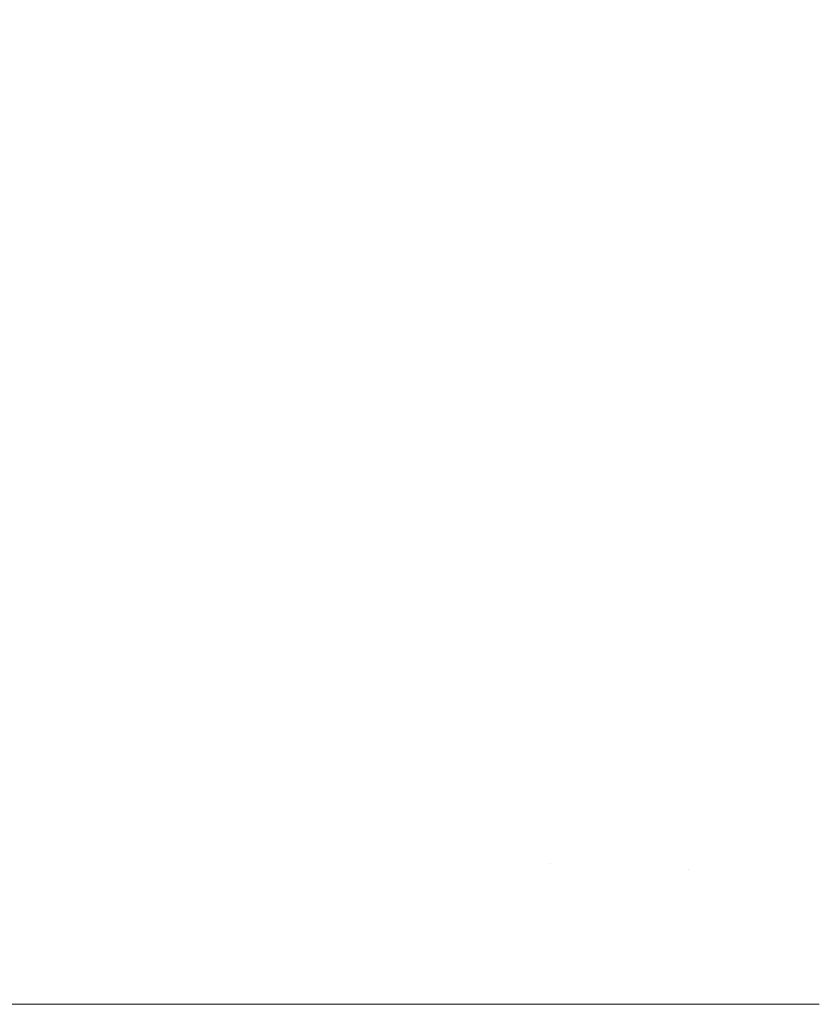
# Model space of a CAD drawing. Header units: centimetres. Extents: x -26 to 27.3, y 37.2 to 39.
# Tile 50 of 256: x -25.9422 to -25.9246, y 38.9001 to 38.9218. Entities that reach past the tile are written whole.
import ezdxf

# ---------------------------------------------------------------- set-up
doc = ezdxf.new("R2010")
doc.units = ezdxf.units.CM
doc.header["$LTSCALE"] = 2.54
doc.layers.add('Lucido design-1', color=7, linetype='Continuous')

# ---------------------------------------------------------------- blocks, each defined once
blk = doc.blocks.new('Gruppo-6-1')
at = {"color": 7, "linetype": 'Continuous', "lineweight": 9}
for points, invisible_edges in [([(-25.93861, 38.921247, -349.324944), (-25.937613, 38.924667, -349.324944), (-25.939856, 38.925375, -349.328425), (-25.940882, 38.921856, -349.328425)], 15), ([(-25.93861, 38.921247, -373.291708), (-25.937613, 38.924667, -373.291708), (-25.939856, 38.925375, -373.295188), (-25.940882, 38.921856, -373.295188)], 15), ([(-25.940572, 38.921773, -350.037403), (-25.93955, 38.925278, -350.037403), (-25.937346, 38.924583, -350.040783), (-25.93834, 38.921174, -350.040783)], 15), ([(-25.940572, 38.921773, -374.004166), (-25.93955, 38.925278, -374.004166), (-25.937346, 38.924583, -374.007546), (-25.93834, 38.921174, -374.007546)], 15), ([(-25.927281, 38.921409, -349.31207), (-25.926287, 38.924336, -349.31207), (-25.929026, 38.925332, -349.31512), (-25.93006, 38.922286, -349.31512)], 15), ([(-25.927281, 38.921409, -373.278833), (-25.926287, 38.924336, -373.278833), (-25.929026, 38.925332, -373.281883), (-25.93006, 38.922286, -373.281883)], 15), ([(-25.929984, 38.922262, -350.0503), (-25.928951, 38.925305, -350.0503), (-25.926302, 38.924341, -350.053248), (-25.927295, 38.921414, -350.053248)], 15), ([(-25.929984, 38.922262, -374.017063), (-25.928951, 38.925305, -374.017063), (-25.926302, 38.924341, -374.020011), (-25.927295, 38.921414, -374.020011)], 15), ([(-25.936196, 38.9206, -349.321563), (-25.93523, 38.923916, -349.321563), (-25.937613, 38.924667, -349.324944), (-25.93861, 38.921247, -349.324944)], 15), ([(-25.936196, 38.9206, -373.288326), (-25.93523, 38.923916, -373.288326), (-25.937613, 38.924667, -373.291708), (-25.93861, 38.921247, -373.291708)], 15), ([(-25.93834, 38.921174, -350.040783), (-25.937346, 38.924583, -350.040783), (-25.935014, 38.923848, -350.044062), (-25.935978, 38.920542, -350.044062)], 15), ([(-25.93834, 38.921174, -374.007546), (-25.937346, 38.924583, -374.007546), (-25.935014, 38.923848, -374.010825), (-25.935978, 38.920542, -374.010825)], 15), ([(-25.927295, 38.921414, -350.053248), (-25.926302, 38.924341, -350.053248), (-25.923544, 38.923337, -350.056075), (-25.924496, 38.920532, -350.056075)], 15), ([(-25.927295, 38.921414, -374.020011), (-25.926302, 38.924341, -374.020011), (-25.923544, 38.923337, -374.022839), (-25.924496, 38.920532, -374.022839)], 15), ([(-25.924378, 38.920494, -349.309144), (-25.923428, 38.923295, -349.309144), (-25.926287, 38.924336, -349.31207), (-25.927281, 38.921409, -349.31207)], 15), ([(-25.924378, 38.920494, -373.275907), (-25.923428, 38.923295, -373.275907), (-25.926287, 38.924336, -373.278833), (-25.927281, 38.921409, -373.278833)], 15), ([(-25.933645, 38.919916, -349.318286), (-25.932711, 38.923122, -349.318286), (-25.93523, 38.923916, -349.321563), (-25.936196, 38.9206, -349.321563)], 15), ([(-25.933645, 38.919916, -373.285049), (-25.932711, 38.923122, -373.285049), (-25.93523, 38.923916, -373.288326), (-25.936196, 38.9206, -373.288326)], 15), ([(-25.935978, 38.920542, -350.044062), (-25.935014, 38.923848, -350.044062), (-25.932559, 38.923074, -350.047236), (-25.933491, 38.919875, -350.047236)], 15), ([(-25.935978, 38.920542, -374.010825), (-25.935014, 38.923848, -374.010825), (-25.932559, 38.923074, -374.013999), (-25.933491, 38.919875, -374.013999)], 15), ([(-25.93096, 38.919197, -349.31512), (-25.93006, 38.922286, -349.31512), (-25.932711, 38.923122, -349.318286), (-25.933645, 38.919916, -349.318286)], 15), ([(-25.93096, 38.919197, -373.281883), (-25.93006, 38.922286, -373.281883), (-25.932711, 38.923122, -373.285049), (-25.933645, 38.919916, -373.285049)], 15), ([(-25.933491, 38.919875, -350.047236), (-25.932559, 38.923074, -350.047236), (-25.929984, 38.922262, -350.0503), (-25.930884, 38.919177, -350.0503)], 15), ([(-25.933491, 38.919875, -374.013999), (-25.932559, 38.923074, -374.013999), (-25.929984, 38.922262, -374.017063), (-25.930884, 38.919177, -374.017063)], 15), ([(-25.941753, 38.918295, -349.328425), (-25.940882, 38.921856, -349.328425), (-25.943009, 38.922425, -349.331997), (-25.943903, 38.918772, -349.331997)], 15), ([(-25.941753, 38.918295, -373.295188), (-25.940882, 38.921856, -373.295188), (-25.943009, 38.922425, -373.29876), (-25.943903, 38.918772, -373.29876)], 15), ([(-25.943561, 38.918696, -350.033928), (-25.94267, 38.922335, -350.033928), (-25.940572, 38.921773, -350.037403), (-25.94144, 38.918226, -350.037403)], 15), ([(-25.943561, 38.918696, -374.000691), (-25.94267, 38.922335, -374.000691), (-25.940572, 38.921773, -374.004166), (-25.94144, 38.918226, -374.004166)], 15), ([(-25.928145, 38.918443, -349.31207), (-25.927281, 38.921409, -349.31207), (-25.93006, 38.922286, -349.31512), (-25.93096, 38.919197, -349.31512)], 15), ([(-25.928145, 38.918443, -373.278833), (-25.927281, 38.921409, -373.278833), (-25.93006, 38.922286, -373.281883), (-25.93096, 38.919197, -373.281883)], 15), ([(-25.930884, 38.919177, -350.0503), (-25.929984, 38.922262, -350.0503), (-25.927295, 38.921414, -350.053248), (-25.92816, 38.918447, -350.053248)], 15), ([(-25.930884, 38.919177, -374.017063), (-25.929984, 38.922262, -374.017063), (-25.927295, 38.921414, -374.020011), (-25.92816, 38.918447, -374.020011)], 15), ([(-25.939457, 38.917786, -349.324944), (-25.93861, 38.921247, -349.324944), (-25.940882, 38.921856, -349.328425), (-25.941753, 38.918295, -349.328425)], 15), ([(-25.939457, 38.917786, -373.291708), (-25.93861, 38.921247, -373.291708), (-25.940882, 38.921856, -373.295188), (-25.941753, 38.918295, -373.295188)], 15), ([(-25.94144, 38.918226, -350.037403), (-25.940572, 38.921773, -350.037403), (-25.93834, 38.921174, -350.040783), (-25.939184, 38.917726, -350.040783)], 15), ([(-25.94144, 38.918226, -374.004166), (-25.940572, 38.921773, -374.004166), (-25.93834, 38.921174, -374.007546), (-25.939184, 38.917726, -374.007546)], 15), ([(-25.92816, 38.918447, -350.053248), (-25.927295, 38.921414, -350.053248), (-25.924496, 38.920532, -350.056075), (-25.925325, 38.917687, -350.056075)], 15), ([(-25.92816, 38.918447, -374.020011), (-25.927295, 38.921414, -374.020011), (-25.924496, 38.920532, -374.022839), (-25.925325, 38.917687, -374.022839)], 15), ([(-25.925206, 38.917655, -349.309144), (-25.924378, 38.920494, -349.309144), (-25.927281, 38.921409, -349.31207), (-25.928145, 38.918443, -349.31207)], 15), ([(-25.925206, 38.917655, -373.275907), (-25.924378, 38.920494, -373.275907), (-25.927281, 38.921409, -373.278833), (-25.928145, 38.918443, -373.278833)], 15), ([(-25.937017, 38.917245, -349.321563), (-25.936196, 38.9206, -349.321563), (-25.93861, 38.921247, -349.324944), (-25.939457, 38.917786, -349.324944)], 15), ([(-25.937017, 38.917245, -373.288326), (-25.936196, 38.9206, -373.288326), (-25.93861, 38.921247, -373.291708), (-25.939457, 38.917786, -373.291708)], 15), ([(-25.939184, 38.917726, -350.040783), (-25.93834, 38.921174, -350.040783), (-25.935978, 38.920542, -350.044062), (-25.936797, 38.917196, -350.044062)], 15), ([(-25.939184, 38.917726, -374.007546), (-25.93834, 38.921174, -374.007546), (-25.935978, 38.920542, -374.010825), (-25.936797, 38.917196, -374.010825)], 15), ([(-25.934439, 38.916674, -349.318286), (-25.933645, 38.919916, -349.318286), (-25.936196, 38.9206, -349.321563), (-25.937017, 38.917245, -349.321563)], 15), ([(-25.934439, 38.916674, -373.285049), (-25.933645, 38.919916, -373.285049), (-25.936196, 38.9206, -373.288326), (-25.937017, 38.917245, -373.288326)], 15), ([(-25.936797, 38.917196, -350.044062), (-25.935978, 38.920542, -350.044062), (-25.933491, 38.919875, -350.047236), (-25.934283, 38.916639, -350.047236)], 15), ([(-25.936797, 38.917196, -374.010825), (-25.935978, 38.920542, -374.010825), (-25.933491, 38.919875, -374.013999), (-25.934283, 38.916639, -374.013999)], 15), ([(-25.925325, 38.917687, -350.056075), (-25.924496, 38.920532, -350.056075), (-25.921593, 38.919616, -350.058779), (-25.922385, 38.916899, -350.058779)], 15), ([(-25.925325, 38.917687, -374.022839), (-25.924496, 38.920532, -374.022839), (-25.921593, 38.919616, -374.025542), (-25.922385, 38.916899, -374.025542)], 15), ([(-25.922146, 38.916835, -349.306345), (-25.921358, 38.919542, -349.306345), (-25.924378, 38.920494, -349.309144), (-25.925206, 38.917655, -349.309144)], 15), ([(-25.922146, 38.916835, -373.273108), (-25.921358, 38.919542, -373.273108), (-25.924378, 38.920494, -373.275907), (-25.925206, 38.917655, -373.275907)], 15), ([(-25.931725, 38.916072, -349.31512), (-25.93096, 38.919197, -349.31512), (-25.933645, 38.919916, -349.318286), (-25.934439, 38.916674, -349.318286)], 15), ([(-25.931725, 38.916072, -373.281883), (-25.93096, 38.919197, -373.281883), (-25.933645, 38.919916, -373.285049), (-25.934439, 38.916674, -373.285049)], 15), ([(-25.934283, 38.916639, -350.047236), (-25.933491, 38.919875, -350.047236), (-25.930884, 38.919177, -350.0503), (-25.931648, 38.916055, -350.0503)], 15), ([(-25.934283, 38.916639, -374.013999), (-25.933491, 38.919875, -374.013999), (-25.930884, 38.919177, -374.017063), (-25.931648, 38.916055, -374.017063)], 15), ([(-25.92888, 38.915441, -349.31207), (-25.928145, 38.918443, -349.31207), (-25.93096, 38.919197, -349.31512), (-25.931725, 38.916072, -349.31512)], 15), ([(-25.92888, 38.915441, -373.278833), (-25.928145, 38.918443, -373.278833), (-25.93096, 38.919197, -373.281883), (-25.931725, 38.916072, -373.281883)], 15), ([(-25.931648, 38.916055, -350.0503), (-25.930884, 38.919177, -350.0503), (-25.92816, 38.918447, -350.053248), (-25.928895, 38.915445, -350.053248)], 15), ([(-25.931648, 38.916055, -374.017063), (-25.930884, 38.919177, -374.017063), (-25.92816, 38.918447, -374.020011), (-25.928895, 38.915445, -374.020011)], 15), ([(-25.942468, 38.9147, -349.328425), (-25.941753, 38.918295, -349.328425), (-25.943903, 38.918772, -349.331997), (-25.944636, 38.915083, -349.331997)], 15), ([(-25.942468, 38.9147, -373.295188), (-25.941753, 38.918295, -373.295188), (-25.943903, 38.918772, -373.29876), (-25.944636, 38.915083, -373.29876)], 15), ([(-25.944291, 38.915022, -350.033928), (-25.943561, 38.918696, -350.033928), (-25.94144, 38.918226, -350.037403), (-25.942152, 38.914645, -350.037403)], 15), ([(-25.944291, 38.915022, -374.000691), (-25.943561, 38.918696, -374.000691), (-25.94144, 38.918226, -374.004166), (-25.942152, 38.914645, -374.004166)], 15), ([(-25.940152, 38.914292, -349.324944), (-25.939457, 38.917786, -349.324944), (-25.941753, 38.918295, -349.328425), (-25.942468, 38.9147, -349.328425)], 15), ([(-25.940152, 38.914292, -373.291708), (-25.939457, 38.917786, -373.291708), (-25.941753, 38.918295, -373.295188), (-25.942468, 38.9147, -373.295188)], 15), ([(-25.928895, 38.915445, -350.053248), (-25.92816, 38.918447, -350.053248), (-25.925325, 38.917687, -350.056075), (-25.926029, 38.914809, -350.056075)], 15), ([(-25.928895, 38.915445, -374.020011), (-25.92816, 38.918447, -374.020011), (-25.925325, 38.917687, -374.022839), (-25.926029, 38.914809, -374.022839)], 15), ([(-25.925909, 38.914783, -349.309144), (-25.925206, 38.917655, -349.309144), (-25.928145, 38.918443, -349.31207), (-25.92888, 38.915441, -349.31207)], 15), ([(-25.925909, 38.914783, -373.275907), (-25.925206, 38.917655, -373.275907), (-25.928145, 38.918443, -373.278833), (-25.92888, 38.915441, -373.278833)], 15), ([(-25.942152, 38.914645, -350.037403), (-25.94144, 38.918226, -350.037403), (-25.939184, 38.917726, -350.040783), (-25.939876, 38.914243, -350.040783)], 15), ([(-25.942152, 38.914645, -374.004166), (-25.94144, 38.918226, -374.004166), (-25.939184, 38.917726, -374.007546), (-25.939876, 38.914243, -374.007546)], 15), ([(-25.937691, 38.913858, -349.321563), (-25.937017, 38.917245, -349.321563), (-25.939457, 38.917786, -349.324944), (-25.940152, 38.914292, -349.324944)], 15), ([(-25.937691, 38.913858, -373.288326), (-25.937017, 38.917245, -373.288326), (-25.939457, 38.917786, -373.291708), (-25.940152, 38.914292, -373.291708)], 15), ([(-25.939876, 38.914243, -350.040783), (-25.939184, 38.917726, -350.040783), (-25.936797, 38.917196, -350.044062), (-25.937469, 38.913819, -350.044062)], 15), ([(-25.939876, 38.914243, -374.007546), (-25.939184, 38.917726, -374.007546), (-25.936797, 38.917196, -374.010825), (-25.937469, 38.913819, -374.010825)], 15), ([(-25.926029, 38.914809, -350.056075), (-25.925325, 38.917687, -350.056075), (-25.922385, 38.916899, -350.058779), (-25.923057, 38.91415, -350.058779)], 15), ([(-25.926029, 38.914809, -374.022839), (-25.925325, 38.917687, -374.022839), (-25.922385, 38.916899, -374.025542), (-25.923057, 38.91415, -374.025542)], 15), ([(-25.922816, 38.914097, -349.306345), (-25.922146, 38.916835, -349.306345), (-25.925206, 38.917655, -349.309144), (-25.925909, 38.914783, -349.309144)], 15), ([(-25.922816, 38.914097, -373.273108), (-25.922146, 38.916835, -373.273108), (-25.925206, 38.917655, -373.275907), (-25.925909, 38.914783, -373.275907)], 15), ([(-25.93509, 38.913399, -349.318286), (-25.934439, 38.916674, -349.318286), (-25.937017, 38.917245, -349.321563), (-25.937691, 38.913858, -349.321563)], 15), ([(-25.93509, 38.913399, -373.285049), (-25.934439, 38.916674, -373.285049), (-25.937017, 38.917245, -373.288326), (-25.937691, 38.913858, -373.288326)], 15), ([(-25.937469, 38.913819, -350.044062), (-25.936797, 38.917196, -350.044062), (-25.934283, 38.916639, -350.047236), (-25.934933, 38.913372, -350.047236)], 15), ([(-25.937469, 38.913819, -374.010825), (-25.936797, 38.917196, -374.010825), (-25.934283, 38.916639, -374.013999), (-25.934933, 38.913372, -374.013999)], 15), ([(-25.932352, 38.912917, -349.31512), (-25.931725, 38.916072, -349.31512), (-25.934439, 38.916674, -349.318286), (-25.93509, 38.913399, -349.318286)], 15), ([(-25.932352, 38.912917, -373.281883), (-25.931725, 38.916072, -373.281883), (-25.934439, 38.916674, -373.285049), (-25.93509, 38.913399, -373.285049)], 15), ([(-25.934933, 38.913372, -350.047236), (-25.934283, 38.916639, -350.047236), (-25.931648, 38.916055, -350.0503), (-25.932274, 38.912903, -350.0503)], 15), ([(-25.934933, 38.913372, -374.013999), (-25.934283, 38.916639, -374.013999), (-25.931648, 38.916055, -374.017063), (-25.932274, 38.912903, -374.017063)], 15), ([(-25.929483, 38.912411, -349.31207), (-25.92888, 38.915441, -349.31207), (-25.931725, 38.916072, -349.31512), (-25.932352, 38.912917, -349.31512)], 15), ([(-25.929483, 38.912411, -373.278833), (-25.92888, 38.915441, -373.278833), (-25.931725, 38.916072, -373.281883), (-25.932352, 38.912917, -373.281883)], 15), ([(-25.932274, 38.912903, -350.0503), (-25.931648, 38.916055, -350.0503), (-25.928895, 38.915445, -350.053248), (-25.929498, 38.912413, -350.053248)], 15), ([(-25.932274, 38.912903, -374.017063), (-25.931648, 38.916055, -374.017063), (-25.928895, 38.915445, -374.020011), (-25.929498, 38.912413, -374.020011)], 15), ([(-25.929498, 38.912413, -350.053248), (-25.928895, 38.915445, -350.053248), (-25.926029, 38.914809, -350.056075), (-25.926607, 38.911904, -350.056075)], 15), ([(-25.929498, 38.912413, -374.020011), (-25.928895, 38.915445, -374.020011), (-25.926029, 38.914809, -374.022839), (-25.926607, 38.911904, -374.022839)], 15), ([(-25.926486, 38.911882, -349.309144), (-25.925909, 38.914783, -349.309144), (-25.92888, 38.915441, -349.31207), (-25.929483, 38.912411, -349.31207)], 15), ([(-25.926486, 38.911882, -373.275907), (-25.925909, 38.914783, -373.275907), (-25.92888, 38.915441, -373.278833), (-25.929483, 38.912411, -373.278833)], 15), ([(-25.944861, 38.911319, -374.000691), (-25.944291, 38.915022, -374.000691), (-25.942152, 38.914645, -374.004166), (-25.942708, 38.911036, -374.004166)], 15), ([(-25.926607, 38.911904, -350.056075), (-25.926029, 38.914809, -350.056075), (-25.923057, 38.91415, -350.058779), (-25.923609, 38.911375, -350.058779)], 15), ([(-25.926607, 38.911904, -374.022839), (-25.926029, 38.914809, -374.022839), (-25.923057, 38.91415, -374.025542), (-25.923609, 38.911375, -374.025542)], 15), ([(-25.923366, 38.911332, -349.306345), (-25.922816, 38.914097, -349.306345), (-25.925909, 38.914783, -349.309144), (-25.926486, 38.911882, -349.309144)], 15), ([(-25.923366, 38.911332, -373.273108), (-25.922816, 38.914097, -373.273108), (-25.925909, 38.914783, -373.275907), (-25.926486, 38.911882, -373.275907)], 15), ([(-25.940694, 38.910771, -349.324944), (-25.940152, 38.914292, -349.324944), (-25.942468, 38.9147, -349.328425), (-25.943026, 38.911078, -349.328425)], 15), ([(-25.940694, 38.910771, -373.291708), (-25.940152, 38.914292, -373.291708), (-25.942468, 38.9147, -373.295188), (-25.943026, 38.911078, -373.295188)], 15), ([(-25.942708, 38.911036, -350.037403), (-25.942152, 38.914645, -350.037403), (-25.939876, 38.914243, -350.040783), (-25.940416, 38.910734, -350.040783)], 15), ([(-25.942708, 38.911036, -374.004166), (-25.942152, 38.914645, -374.004166), (-25.939876, 38.914243, -374.007546), (-25.940416, 38.910734, -374.007546)], 15), ([(-25.938217, 38.910444, -349.321563), (-25.937691, 38.913858, -349.321563), (-25.940152, 38.914292, -349.324944), (-25.940694, 38.910771, -349.324944)], 15), ([(-25.938217, 38.910444, -373.288326), (-25.937691, 38.913858, -373.288326), (-25.940152, 38.914292, -373.291708), (-25.940694, 38.910771, -373.291708)], 15), ([(-25.940416, 38.910734, -350.040783), (-25.939876, 38.914243, -350.040783), (-25.937469, 38.913819, -350.044062), (-25.937992, 38.910415, -350.044062)], 15), ([(-25.940416, 38.910734, -374.007546), (-25.939876, 38.914243, -374.007546), (-25.937469, 38.913819, -374.010825), (-25.937992, 38.910415, -374.010825)], 15), ([(-25.935598, 38.9101, -349.318286), (-25.93509, 38.913399, -349.318286), (-25.937691, 38.913858, -349.321563), (-25.938217, 38.910444, -349.321563)], 15), ([(-25.935598, 38.9101, -373.285049), (-25.93509, 38.913399, -373.285049), (-25.937691, 38.913858, -373.288326), (-25.938217, 38.910444, -373.288326)], 15), ([(-25.937992, 38.910415, -350.044062), (-25.937469, 38.913819, -350.044062), (-25.934933, 38.913372, -350.047236), (-25.93544, 38.910079, -350.047236)], 15), ([(-25.937992, 38.910415, -374.010825), (-25.937469, 38.913819, -374.010825), (-25.934933, 38.913372, -374.013999), (-25.93544, 38.910079, -374.013999)], 15), ([(-25.932842, 38.909737, -349.31512), (-25.932352, 38.912917, -349.31512), (-25.93509, 38.913399, -349.318286), (-25.935598, 38.9101, -349.318286)], 15), ([(-25.932842, 38.909737, -373.281883), (-25.932352, 38.912917, -373.281883), (-25.93509, 38.913399, -373.285049), (-25.935598, 38.9101, -373.285049)], 15), ([(-25.93544, 38.910079, -350.047236), (-25.934933, 38.913372, -350.047236), (-25.932274, 38.912903, -350.0503), (-25.932763, 38.909727, -350.0503)], 15), ([(-25.93544, 38.910079, -374.013999), (-25.934933, 38.913372, -374.013999), (-25.932274, 38.912903, -374.017063), (-25.932763, 38.909727, -374.017063)], 15), ([(-25.929953, 38.909357, -349.31207), (-25.929483, 38.912411, -349.31207), (-25.932352, 38.912917, -349.31512), (-25.932842, 38.909737, -349.31512)], 15), ([(-25.929953, 38.909357, -373.278833), (-25.929483, 38.912411, -373.278833), (-25.932352, 38.912917, -373.281883), (-25.932842, 38.909737, -373.281883)], 15), ([(-25.932763, 38.909727, -350.0503), (-25.932274, 38.912903, -350.0503), (-25.929498, 38.912413, -350.053248), (-25.929968, 38.909358, -350.053248)], 15), ([(-25.932763, 38.909727, -374.017063), (-25.932274, 38.912903, -374.017063), (-25.929498, 38.912413, -374.020011), (-25.929968, 38.909358, -374.020011)], 15), ([(-25.929968, 38.909358, -350.053248), (-25.929498, 38.912413, -350.053248), (-25.926607, 38.911904, -350.056075), (-25.927058, 38.908975, -350.056075)], 15), ([(-25.929968, 38.909358, -374.020011), (-25.929498, 38.912413, -374.020011), (-25.926607, 38.911904, -374.022839), (-25.927058, 38.908975, -374.022839)], 15), ([(-25.926936, 38.908959, -349.309144), (-25.926486, 38.911882, -349.309144), (-25.929483, 38.912411, -349.31207), (-25.929953, 38.909357, -349.31207)], 15), ([(-25.926936, 38.908959, -373.275907), (-25.926486, 38.911882, -373.275907), (-25.929483, 38.912411, -373.278833), (-25.929953, 38.909357, -373.278833)], 15), ([(-25.927058, 38.908975, -350.056075), (-25.926607, 38.911904, -350.056075), (-25.923609, 38.911375, -350.058779), (-25.92404, 38.908578, -350.058779)], 15), ([(-25.927058, 38.908975, -374.022839), (-25.926607, 38.911904, -374.022839), (-25.923609, 38.911375, -374.025542), (-25.92404, 38.908578, -374.025542)], 15), ([(-25.923795, 38.908546, -349.306345), (-25.923366, 38.911332, -349.306345), (-25.926486, 38.911882, -349.309144), (-25.926936, 38.908959, -349.309144)], 15), ([(-25.923795, 38.908546, -373.273108), (-25.923366, 38.911332, -373.273108), (-25.926486, 38.911882, -373.275907), (-25.926936, 38.908959, -373.275907)], 15), ([(-25.941082, 38.907229, -349.324944), (-25.940694, 38.910771, -349.324944), (-25.943026, 38.911078, -349.328425), (-25.943425, 38.907434, -349.328425)], 15), ([(-25.941082, 38.907229, -373.291708), (-25.940694, 38.910771, -373.291708), (-25.943026, 38.911078, -373.295188), (-25.943425, 38.907434, -373.295188)], 15), ([(-25.943105, 38.907406, -350.037403), (-25.942708, 38.911036, -350.037403), (-25.940416, 38.910734, -350.040783), (-25.940803, 38.907205, -350.040783)], 15), ([(-25.943105, 38.907406, -374.004166), (-25.942708, 38.911036, -374.004166), (-25.940416, 38.910734, -374.007546), (-25.940803, 38.907205, -374.007546)], 15), ([(-25.938593, 38.907011, -349.321563), (-25.938217, 38.910444, -349.321563), (-25.940694, 38.910771, -349.324944), (-25.941082, 38.907229, -349.324944)], 15), ([(-25.938593, 38.907011, -373.288326), (-25.938217, 38.910444, -373.288326), (-25.940694, 38.910771, -373.291708), (-25.941082, 38.907229, -373.291708)], 15), ([(-25.940803, 38.907205, -350.040783), (-25.940416, 38.910734, -350.040783), (-25.937992, 38.910415, -350.044062), (-25.938367, 38.906992, -350.044062)], 15), ([(-25.940803, 38.907205, -374.007546), (-25.940416, 38.910734, -374.007546), (-25.937992, 38.910415, -374.010825), (-25.938367, 38.906992, -374.010825)], 15), ([(-25.935961, 38.906781, -349.318286), (-25.935598, 38.9101, -349.318286), (-25.938217, 38.910444, -349.321563), (-25.938593, 38.907011, -349.321563)], 15), ([(-25.935961, 38.906781, -373.285049), (-25.935598, 38.9101, -373.285049), (-25.938217, 38.910444, -373.288326), (-25.938593, 38.907011, -373.288326)], 15), ([(-25.938367, 38.906992, -350.044062), (-25.937992, 38.910415, -350.044062), (-25.93544, 38.910079, -350.047236), (-25.935803, 38.906767, -350.047236)], 15), ([(-25.938367, 38.906992, -374.010825), (-25.937992, 38.910415, -374.010825), (-25.93544, 38.910079, -374.013999), (-25.935803, 38.906767, -374.013999)], 15), ([(-25.933192, 38.906539, -349.31512), (-25.932842, 38.909737, -349.31512), (-25.935598, 38.9101, -349.318286), (-25.935961, 38.906781, -349.318286)], 15), ([(-25.933192, 38.906539, -373.281883), (-25.932842, 38.909737, -373.281883), (-25.935598, 38.9101, -373.285049), (-25.935961, 38.906781, -373.285049)], 15), ([(-25.935803, 38.906767, -350.047236), (-25.93544, 38.910079, -350.047236), (-25.932763, 38.909727, -350.0503), (-25.933113, 38.906532, -350.0503)], 15), ([(-25.935803, 38.906767, -374.013999), (-25.93544, 38.910079, -374.013999), (-25.932763, 38.909727, -374.017063), (-25.933113, 38.906532, -374.017063)], 15), ([(-25.930289, 38.906285, -349.31207), (-25.929953, 38.909357, -349.31207), (-25.932842, 38.909737, -349.31512), (-25.933192, 38.906539, -349.31512)], 15), ([(-25.930289, 38.906285, -373.278833), (-25.929953, 38.909357, -373.278833), (-25.932842, 38.909737, -373.281883), (-25.933192, 38.906539, -373.281883)], 15), ([(-25.933113, 38.906532, -350.0503), (-25.932763, 38.909727, -350.0503), (-25.929968, 38.909358, -350.053248), (-25.930304, 38.906286, -350.053248)], 15), ([(-25.933113, 38.906532, -374.017063), (-25.932763, 38.909727, -374.017063), (-25.929968, 38.909358, -374.020011), (-25.930304, 38.906286, -374.020011)], 15), ([(-25.930304, 38.906286, -350.053248), (-25.929968, 38.909358, -350.053248), (-25.927058, 38.908975, -350.056075), (-25.927381, 38.90603, -350.056075)], 15), ([(-25.930304, 38.906286, -374.020011), (-25.929968, 38.909358, -374.020011), (-25.927058, 38.908975, -374.022839), (-25.927381, 38.90603, -374.022839)], 15), ([(-25.927258, 38.90602, -349.309144), (-25.926936, 38.908959, -349.309144), (-25.929953, 38.909357, -349.31207), (-25.930289, 38.906285, -349.31207)], 15), ([(-25.927258, 38.90602, -373.275907), (-25.926936, 38.908959, -373.275907), (-25.929953, 38.909357, -373.278833), (-25.930289, 38.906285, -373.278833)], 15), ([(-25.927381, 38.90603, -350.056075), (-25.927058, 38.908975, -350.056075), (-25.92404, 38.908578, -350.058779), (-25.924348, 38.905765, -350.058779)], 15), ([(-25.927381, 38.90603, -374.022839), (-25.927058, 38.908975, -374.022839), (-25.92404, 38.908578, -374.025542), (-25.924348, 38.905765, -374.025542)], 15), ([(-25.924102, 38.905744, -349.306345), (-25.923795, 38.908546, -349.306345), (-25.926936, 38.908959, -349.309144), (-25.927258, 38.90602, -349.309144)], 15), ([(-25.924102, 38.905744, -373.273108), (-25.923795, 38.908546, -373.273108), (-25.926936, 38.908959, -373.275907), (-25.927258, 38.90602, -373.275907)], 15), ([(-25.941315, 38.903674, -349.324944), (-25.941082, 38.907229, -349.324944), (-25.943425, 38.907434, -349.328425), (-25.943665, 38.903777, -349.328425)], 15), ([(-25.941315, 38.903674, -373.291708), (-25.941082, 38.907229, -373.291708), (-25.943425, 38.907434, -373.295188), (-25.943665, 38.903777, -373.295188)], 15), ([(-25.943344, 38.903763, -350.037403), (-25.943105, 38.907406, -350.037403), (-25.940803, 38.907205, -350.040783), (-25.941035, 38.903662, -350.040783)], 15), ([(-25.943344, 38.903763, -374.004166), (-25.943105, 38.907406, -374.004166), (-25.940803, 38.907205, -374.007546), (-25.941035, 38.903662, -374.007546)], 15), ([(-25.938818, 38.903565, -349.321563), (-25.938593, 38.907011, -349.321563), (-25.941082, 38.907229, -349.324944), (-25.941315, 38.903674, -349.324944)], 15), ([(-25.938818, 38.903565, -373.288326), (-25.938593, 38.907011, -373.288326), (-25.941082, 38.907229, -373.291708), (-25.941315, 38.903674, -373.291708)], 15), ([(-25.941035, 38.903662, -350.040783), (-25.940803, 38.907205, -350.040783), (-25.938367, 38.906992, -350.044062), (-25.938593, 38.903555, -350.044062)], 15), ([(-25.941035, 38.903662, -374.007546), (-25.940803, 38.907205, -374.007546), (-25.938367, 38.906992, -374.010825), (-25.938593, 38.903555, -374.010825)], 15), ([(-25.93618, 38.90345, -349.318286), (-25.935961, 38.906781, -349.318286), (-25.938593, 38.907011, -349.321563), (-25.938818, 38.903565, -349.321563)], 15), ([(-25.93618, 38.90345, -373.285049), (-25.935961, 38.906781, -373.285049), (-25.938593, 38.907011, -373.288326), (-25.938818, 38.903565, -373.288326)], 15), ([(-25.938593, 38.903555, -350.044062), (-25.938367, 38.906992, -350.044062), (-25.935803, 38.906767, -350.047236), (-25.93602, 38.903443, -350.047236)], 15), ([(-25.938593, 38.903555, -374.010825), (-25.938367, 38.906992, -374.010825), (-25.935803, 38.906767, -374.013999), (-25.93602, 38.903443, -374.013999)], 15), ([(-25.933402, 38.903328, -349.31512), (-25.933192, 38.906539, -349.31512), (-25.935961, 38.906781, -349.318286), (-25.93618, 38.90345, -349.318286)], 15), ([(-25.933402, 38.903328, -373.281883), (-25.933192, 38.906539, -373.281883), (-25.935961, 38.906781, -373.285049), (-25.93618, 38.90345, -373.285049)], 15), ([(-25.93602, 38.903443, -350.047236), (-25.935803, 38.906767, -350.047236), (-25.933113, 38.906532, -350.0503), (-25.933323, 38.903325, -350.0503)], 15), ([(-25.93602, 38.903443, -374.013999), (-25.935803, 38.906767, -374.013999), (-25.933113, 38.906532, -374.017063), (-25.933323, 38.903325, -374.017063)], 15), ([(-25.930491, 38.903201, -349.31207), (-25.930289, 38.906285, -349.31207), (-25.933192, 38.906539, -349.31512), (-25.933402, 38.903328, -349.31512)], 15), ([(-25.930491, 38.903201, -373.278833), (-25.930289, 38.906285, -373.278833), (-25.933192, 38.906539, -373.281883), (-25.933402, 38.903328, -373.281883)], 15), ([(-25.933323, 38.903325, -350.0503), (-25.933113, 38.906532, -350.0503), (-25.930304, 38.906286, -350.053248), (-25.930506, 38.903202, -350.053248)], 15), ([(-25.933323, 38.903325, -374.017063), (-25.933113, 38.906532, -374.017063), (-25.930304, 38.906286, -374.020011), (-25.930506, 38.903202, -374.020011)], 15), ([(-25.930506, 38.903202, -350.053248), (-25.930304, 38.906286, -350.053248), (-25.927381, 38.90603, -350.056075), (-25.927574, 38.903074, -350.056075)], 15), ([(-25.930506, 38.903202, -374.020011), (-25.930304, 38.906286, -374.020011), (-25.927381, 38.90603, -374.022839), (-25.927574, 38.903074, -374.022839)], 15), ([(-25.927451, 38.903069, -349.309144), (-25.927258, 38.90602, -349.309144), (-25.930289, 38.906285, -349.31207), (-25.930491, 38.903201, -349.31207)], 15), ([(-25.927451, 38.903069, -373.275907), (-25.927258, 38.90602, -373.275907), (-25.930289, 38.906285, -373.278833), (-25.930491, 38.903201, -373.278833)], 15), ([(-25.927574, 38.903074, -350.056075), (-25.927381, 38.90603, -350.056075), (-25.924348, 38.905765, -350.058779), (-25.924533, 38.902941, -350.058779)], 15), ([(-25.927574, 38.903074, -374.022839), (-25.927381, 38.90603, -374.022839), (-25.924348, 38.905765, -374.025542), (-25.924533, 38.902941, -374.025542)], 15), ([(-25.924287, 38.90293, -349.306345), (-25.924102, 38.905744, -349.306345), (-25.927258, 38.90602, -349.309144), (-25.927451, 38.903069, -349.309144)], 15), ([(-25.924287, 38.90293, -373.273108), (-25.924102, 38.905744, -373.273108), (-25.927258, 38.90602, -373.275907), (-25.927451, 38.903069, -373.275907)], 15), ([(-25.943415, 38.900112, -349.327937), (-25.941392, 38.900112, -349.324944), (-25.941315, 38.903674, -349.324944), (-25.943665, 38.903777, -349.328425)], 14), ([(-25.943415, 38.900112, -373.2947), (-25.941392, 38.900112, -373.291708), (-25.941315, 38.903674, -373.291708), (-25.943665, 38.903777, -373.295188)], 14), ([(-25.943423, 38.900112, -350.037403), (-25.943344, 38.903763, -350.037403), (-25.941035, 38.903662, -350.040783), (-25.941113, 38.900112, -350.040783)], 7), ([(-25.943423, 38.900112, -374.004166), (-25.943344, 38.903763, -374.004166), (-25.941035, 38.903662, -374.007546), (-25.941113, 38.900112, -374.007546)], 7), ([(-25.941315, 38.903674, -349.324944), (-25.941392, 38.900112, -349.324944), (-25.941105, 38.900112, -349.324556)], 9), ([(-25.941315, 38.903674, -373.291708), (-25.941392, 38.900112, -373.291708), (-25.941105, 38.900112, -373.291319)], 9), ([(-25.941105, 38.900112, -349.324556), (-25.938894, 38.900112, -349.321563), (-25.938818, 38.903565, -349.321563), (-25.941315, 38.903674, -349.324944)], 14), ([(-25.941105, 38.900112, -373.291319), (-25.938894, 38.900112, -373.288326), (-25.938818, 38.903565, -373.288326), (-25.941315, 38.903674, -373.291708)], 14), ([(-25.941113, 38.900112, -350.040783), (-25.941035, 38.903662, -350.040783), (-25.938593, 38.903555, -350.044062), (-25.938668, 38.900112, -350.044062)], 7), ([(-25.941113, 38.900112, -374.007546), (-25.941035, 38.903662, -374.007546), (-25.938593, 38.903555, -374.010825), (-25.938668, 38.900112, -374.010825)], 7), ([(-25.938818, 38.903565, -349.321563), (-25.938894, 38.900112, -349.321563), (-25.938662, 38.900112, -349.321276)], 9), ([(-25.938818, 38.903565, -373.288326), (-25.938894, 38.900112, -373.288326), (-25.938662, 38.900112, -373.288039)], 9), ([(-25.938662, 38.900112, -349.321276), (-25.936252, 38.900112, -349.318286), (-25.93618, 38.90345, -349.318286), (-25.938818, 38.903565, -349.321563)], 14), ([(-25.938662, 38.900112, -373.288039), (-25.936252, 38.900112, -373.285049), (-25.93618, 38.90345, -373.285049), (-25.938818, 38.903565, -373.288326)], 14), ([(-25.938668, 38.900112, -350.044062), (-25.938593, 38.903555, -350.044062), (-25.93602, 38.903443, -350.047236), (-25.936093, 38.900112, -350.047236)], 7), ([(-25.938668, 38.900112, -374.010825), (-25.938593, 38.903555, -374.010825), (-25.93602, 38.903443, -374.013999), (-25.936093, 38.900112, -374.013999)], 7), ([(-25.93618, 38.90345, -349.318286), (-25.936252, 38.900112, -349.318286), (-25.936089, 38.900112, -349.3181)], 9), ([(-25.93618, 38.90345, -373.285049), (-25.936252, 38.900112, -373.285049), (-25.936089, 38.900112, -373.284863)], 9), ([(-25.936089, 38.900112, -349.3181), (-25.933473, 38.900112, -349.31512), (-25.933402, 38.903328, -349.31512), (-25.93618, 38.90345, -349.318286)], 14), ([(-25.936089, 38.900112, -373.284863), (-25.933473, 38.900112, -373.281883), (-25.933402, 38.903328, -373.281883), (-25.93618, 38.90345, -373.285049)], 14), ([(-25.936093, 38.900112, -350.047236), (-25.93602, 38.903443, -350.047236), (-25.933323, 38.903325, -350.0503), (-25.933394, 38.900112, -350.0503)], 7), ([(-25.936093, 38.900112, -374.013999), (-25.93602, 38.903443, -374.013999), (-25.933323, 38.903325, -374.017063), (-25.933394, 38.900112, -374.017063)], 7), ([(-25.933402, 38.903328, -349.31512), (-25.933473, 38.900112, -349.31512), (-25.933392, 38.900112, -349.315035)], 9), ([(-25.933402, 38.903328, -373.281883), (-25.933473, 38.900112, -373.281883), (-25.933392, 38.900112, -373.281798)], 9), ([(-25.930491, 38.903201, -349.31207), (-25.933402, 38.903328, -349.31512), (-25.933392, 38.900112, -349.315035), (-25.930574, 38.900112, -349.312086)], 11), ([(-25.930491, 38.903201, -373.278833), (-25.933402, 38.903328, -373.281883), (-25.933392, 38.900112, -373.281798), (-25.930574, 38.900112, -373.278849)], 11), ([(-25.933394, 38.900112, -350.0503), (-25.933323, 38.903325, -350.0503), (-25.930506, 38.903202, -350.053248), (-25.930574, 38.900112, -350.053248)], 7), ([(-25.933394, 38.900112, -374.017063), (-25.933323, 38.903325, -374.017063), (-25.930506, 38.903202, -374.020011), (-25.930574, 38.900112, -374.020011)], 7), ([(-25.930574, 38.900112, -350.053248), (-25.930506, 38.903202, -350.053248), (-25.927574, 38.903074, -350.056075), (-25.927639, 38.900112, -350.056075)], 7), ([(-25.930574, 38.900112, -374.020011), (-25.930506, 38.903202, -374.020011), (-25.927574, 38.903074, -374.022839), (-25.927639, 38.900112, -374.022839)], 7), ([(-25.930574, 38.900112, -349.312086), (-25.930559, 38.900112, -349.31207), (-25.930491, 38.903201, -349.31207)], 10), ([(-25.930574, 38.900112, -373.278849), (-25.930559, 38.900112, -373.278833), (-25.930491, 38.903201, -373.278833)], 10), ([(-25.927451, 38.903069, -349.309144), (-25.930491, 38.903201, -349.31207), (-25.930559, 38.900112, -349.31207), (-25.927637, 38.900112, -349.30926)], 11), ([(-25.927451, 38.903069, -373.275907), (-25.930491, 38.903201, -373.278833), (-25.930559, 38.900112, -373.278833), (-25.927637, 38.900112, -373.276023)], 11), ([(-25.927639, 38.900112, -350.056075), (-25.927574, 38.903074, -350.056075), (-25.924533, 38.902941, -350.058779), (-25.924595, 38.900112, -350.058779)], 7), ([(-25.927639, 38.900112, -374.022839), (-25.927574, 38.903074, -374.022839), (-25.924533, 38.902941, -374.025542), (-25.924595, 38.900112, -374.025542)], 7), ([(-25.927637, 38.900112, -349.30926), (-25.927515, 38.900112, -349.309144), (-25.927451, 38.903069, -349.309144)], 10), ([(-25.927637, 38.900112, -373.276023), (-25.927515, 38.900112, -373.275907), (-25.927451, 38.903069, -373.275907)], 10), ([(-25.924287, 38.90293, -349.306345), (-25.927451, 38.903069, -349.309144), (-25.927515, 38.900112, -349.309144), (-25.92459, 38.900112, -349.306559)], 11), ([(-25.924287, 38.90293, -373.273108), (-25.927451, 38.903069, -373.275907), (-25.927515, 38.900112, -373.275907), (-25.92459, 38.900112, -373.273322)], 11), ([(-25.941392, 38.900112, -349.324944), (-25.943415, 38.900112, -349.327937), (-25.943415, 37.300112, -349.327937), (-25.941392, 37.300112, -349.324944)], 10), ([(-25.941392, 38.900112, -373.291708), (-25.943415, 38.900112, -373.2947), (-25.943415, 37.300112, -373.2947), (-25.941392, 37.300112, -373.291708)], 10), ([(-25.941392, 37.300112, -349.324944), (-25.941105, 37.300112, -349.324556), (-25.941105, 38.900112, -349.324556), (-25.941392, 38.900112, -349.324944)], 10), ([(-25.941392, 37.300112, -373.291708), (-25.941105, 37.300112, -373.291319), (-25.941105, 38.900112, -373.291319), (-25.941392, 38.900112, -373.291708)], 10), ([(-25.938894, 38.900112, -349.321563), (-25.941105, 38.900112, -349.324556), (-25.941105, 37.300112, -349.324556), (-25.938894, 37.300112, -349.321563)], 10), ([(-25.938894, 38.900112, -373.288326), (-25.941105, 38.900112, -373.291319), (-25.941105, 37.300112, -373.291319), (-25.938894, 37.300112, -373.288326)], 10), ([(-25.938894, 37.300112, -349.321563), (-25.938662, 37.300112, -349.321276), (-25.938662, 38.900112, -349.321276), (-25.938894, 38.900112, -349.321563)], 10), ([(-25.938894, 37.300112, -373.288326), (-25.938662, 37.300112, -373.288039), (-25.938662, 38.900112, -373.288039), (-25.938894, 38.900112, -373.288326)], 10), ([(-25.936252, 38.900112, -349.318286), (-25.938662, 38.900112, -349.321276), (-25.938662, 37.300112, -349.321276), (-25.936252, 37.300112, -349.318286)], 10), ([(-25.936252, 38.900112, -373.285049), (-25.938662, 38.900112, -373.288039), (-25.938662, 37.300112, -373.288039), (-25.936252, 37.300112, -373.285049)], 10), ([(-25.936252, 37.300112, -349.318286), (-25.936089, 37.300112, -349.3181), (-25.936089, 38.900112, -349.3181), (-25.936252, 38.900112, -349.318286)], 10), ([(-25.936252, 37.300112, -373.285049), (-25.936089, 37.300112, -373.284863), (-25.936089, 38.900112, -373.284863), (-25.936252, 38.900112, -373.285049)], 10), ([(-25.933473, 38.900112, -349.31512), (-25.936089, 38.900112, -349.3181), (-25.936089, 37.300112, -349.3181), (-25.933473, 37.300112, -349.31512)], 10), ([(-25.933473, 38.900112, -373.281883), (-25.936089, 38.900112, -373.284863), (-25.936089, 37.300112, -373.284863), (-25.933473, 37.300112, -373.281883)], 10), ([(-25.933473, 37.300112, -349.31512), (-25.933392, 37.300112, -349.315035), (-25.933392, 38.900112, -349.315035), (-25.933473, 38.900112, -349.31512)], 10), ([(-25.933473, 37.300112, -373.281883), (-25.933392, 37.300112, -373.281798), (-25.933392, 38.900112, -373.281798), (-25.933473, 38.900112, -373.281883)], 10), ([(-25.933392, 38.900112, -349.315035), (-25.933392, 37.300112, -349.315035), (-25.930574, 37.300112, -349.312086), (-25.930574, 38.900112, -349.312086)], 5), ([(-25.933392, 38.900112, -373.281798), (-25.933392, 37.300112, -373.281798), (-25.930574, 37.300112, -373.278849), (-25.930574, 38.900112, -373.278849)], 5), ([(-25.930559, 38.900112, -349.31207), (-25.930574, 38.900112, -349.312086), (-25.930574, 37.300112, -349.312086), (-25.930559, 37.300112, -349.31207)], 10), ([(-25.930559, 38.900112, -373.278834), (-25.930574, 38.900112, -373.278849), (-25.930574, 37.300112, -373.278849), (-25.930559, 37.300112, -373.278834)], 10), ([(-25.930559, 37.300112, -349.31207), (-25.927637, 37.300112, -349.30926), (-25.927637, 38.900112, -349.30926), (-25.930559, 38.900112, -349.31207)], 10), ([(-25.930559, 37.300112, -373.278834), (-25.927637, 37.300112, -373.276023), (-25.927637, 38.900112, -373.276023), (-25.930559, 38.900112, -373.278834)], 10), ([(-25.927515, 38.900112, -349.309144), (-25.927637, 38.900112, -349.30926), (-25.927637, 37.300112, -349.30926), (-25.927515, 37.300112, -349.309144)], 10), ([(-25.927515, 38.900112, -373.275907), (-25.927637, 38.900112, -373.276023), (-25.927637, 37.300112, -373.276023), (-25.927515, 37.300112, -373.275907)], 10), ([(-25.927515, 37.300112, -349.309144), (-25.92459, 37.300112, -349.306559), (-25.92459, 38.900112, -349.306559), (-25.927515, 38.900112, -349.309144)], 10), ([(-25.927515, 37.300112, -373.275907), (-25.92459, 37.300112, -373.273322), (-25.92459, 38.900112, -373.273322), (-25.927515, 38.900112, -373.275907)], 10)]:
    blk.add_3dface(points, dxfattribs=dict(at, invisible_edges=invisible_edges))

msp = doc.modelspace()

# ---------------------------------------------------------------- block references
at = {"layer": 'Lucido design-1', "color": 7}
msp.add_blockref('Gruppo-6-1', (0, 0), dxfattribs=at)

doc.saveas('drawing.dxf')
